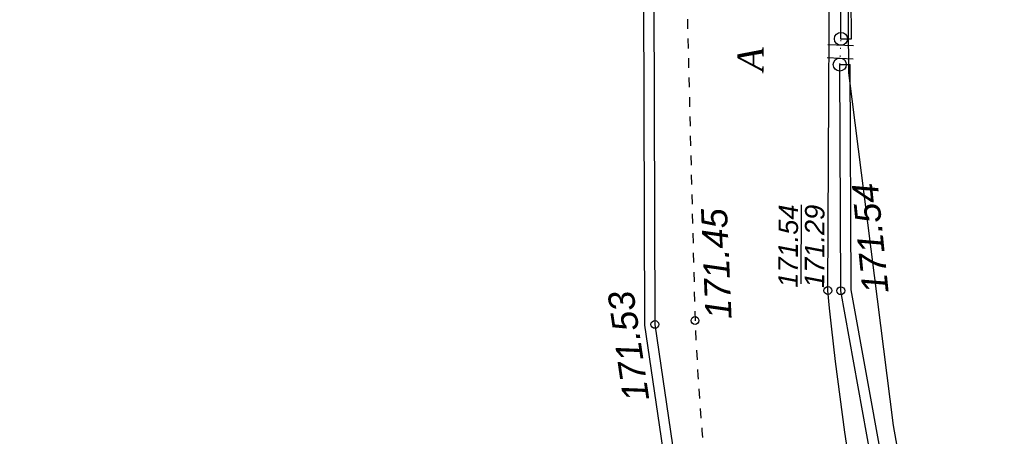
# Model space of a CAD drawing. Header units: metres. Extents: x 2193651 to 2201499, y 493187 to 494493.
# Tile 41 of 76: x 2199511 to 2199587, y 493685 to 493717. Entities that reach past the tile are written whole.
import ezdxf
from ezdxf.enums import TextEntityAlignment as Align

# ---------------------------------------------------------------- set-up
doc = ezdxf.new("R2010")
doc.units = ezdxf.units.M
doc.set_wipeout_variables(frame=1)
doc.linetypes.add('1.5_1.5', pattern=[1.5, 0.75, -0.75])
doc.linetypes.add('366', pattern=[0.55, 0.05, -0.5])
doc.layers.add('contur_line', color=7, linetype='Continuous', lineweight=20)
for name, color, linetype in [('contur_line_fence', 7, 'Continuous'), ('contur_line_road', 7, 'Continuous'), ('Labels', 7, 'Continuous'), ('p', 7, 'Continuous'), ('relief_point', 7, 'Continuous'), ('support', 7, 'Continuous'), ('Z_text_centerline_road_unviz', 7, 'Continuous'), ('z_text_relief_point', 7, 'Continuous'), ('z_text_vegetation_text', 7, 'Continuous')]:
    doc.layers.add(name, color=color, linetype=linetype)
doc.styles.add('Bm-431', font='timesi.ttf')
doc.styles.add('D-131', font='ariali.ttf')

# ---------------------------------------------------------------- blocks, each defined once
blk = doc.blocks.new('330')
h = blk.add_hatch(color=0)
edge = h.paths.add_edge_path()
edge.add_arc((0, 0), 0.15, 0, 360.0003)
at = {"color": 0}
blk.add_circle((0, 0), 0.15, dxfattribs=at)
blk = doc.blocks.new('475(c_1)')
h = blk.add_hatch(color=0)
edge = h.paths.add_edge_path()
edge.add_arc((0, 0), 0.25, 0, 360.0003)
at = {"color": 0}
blk.add_lwpolyline([(-0.25, -0.5), (-0.25, 0.5)], dxfattribs=at)
blk.add_circle((0, 0), 0.25, dxfattribs=at)
blk = doc.blocks.new('ж9итдщд')
at = {"color": 251, "lineweight": 25, "true_color": 0x5d5d5d}
blk.add_line((2196570.955, 493697.126), (2196570.985, 493703.215), dxfattribs=at)
at = {"layer": 'contur_line', "color": 251, "linetype": '366', "true_color": 0x5d5d5d, "flags": 128}
blk.add_lwpolyline([(2196573.938, 493714.022), (2196574.032, 493716.004)], dxfattribs=at)
at = {"layer": 'contur_line_fence', "color": 251, "true_color": 0x5d5d5d}
for p, q in [((2196574.032, 493716.004), (2196573.958, 493729.046)), ((2196574.832, 493716.008), (2196574.759, 493728.906)), ((2196558.834, 493721.888), (2196558.91, 493693.942)), ((2196559.634, 493721.888), (2196559.71, 493694.002)), ((2196486.229, 493680.648), (2196514.046, 493720.024)), ((2196486.882, 493680.187), (2196514.694, 493719.554)), ((2196574.032, 493716.004), (2196574.432, 493716.006)), ((2196574.432, 493716.006), (2196574.832, 493716.008)), ((2196573.938, 493714.022), (2196574.338, 493714.024)), ((2196574.018, 493696.596), (2196573.938, 493714.022)), ((2196574.338, 493714.024), (2196574.738, 493714.025)), ((2196574.818, 493696.669), (2196574.738, 493714.025)), ((2196581.844, 493653.336), (2196574.018, 493696.596)), ((2196582.564, 493653.852), (2196574.818, 493696.669)), ((2196558.91, 493693.942), (2196563.957, 493659.486)), ((2196559.71, 493694.002), (2196564.636, 493660.372))]:
    blk.add_line(p, q, dxfattribs=at)
at = {"layer": 'contur_line_road', "color": 251, "true_color": 0x5d5d5d, "flags": 128}
blk.add_lwpolyline([(2196581.844, 493653.336), (2196581.082, 493653.446, -0.042998), (2196573.022, 493696.612), (2196573.19, 493731.762), (2196574.984, 493731.854)], format="xyb", dxfattribs=at)
at = {"layer": 'contur_line_road', "color": 251, "linetype": '1.5_1.5', "true_color": 0x5d5d5d, "flags": 128}
blk.add_lwpolyline([(2196562.094, 493722.016), (2196562.8, 493694.302, 0.040329), (2196566.96, 493660.608)], format="xyb", dxfattribs=at)
at = {"layer": 'p', "color": 251, "linetype": 'Continuous', "true_color": 0x5d5d5d}
for points in [[(2196596.152, 493646.386), (2196586.552, 493649.946), (2196583.112, 493657.926), (2196578.072, 493686.206), (2196574.632, 493713.386), (2196574.532, 493728.326), (2196576.232, 493734.066), (2196576.012, 493746.206), (2196574.812, 493765.346), (2196577.472, 493765.166), (2196577.472, 493761.166), (2196578.312, 493756.106), (2196583.052, 493747.146), (2196591.752, 493730.686), (2196597.912, 493719.006), (2196629.412, 493660.506), (2196602.512, 493647.406)], [(2196471.752, 493660.566), (2196491.792, 493688.366), (2196513.812, 493719.706), (2196532.652, 493744.926), (2196534.692, 493748.246), (2196541.012, 493756.246), (2196545.792, 493758.326), (2196550.792, 493757.726), (2196553.112, 493754.386), (2196553.932, 493722.046), (2196553.172, 493688.386), (2196549.592, 493649.606), (2196529.372, 493630.386), (2196530.772, 493627.066), (2196528.972, 493625.806)]]:
    blk.add_lwpolyline(points, close=True, dxfattribs=at)
at = {"layer": 'relief_point', "color": 251, "true_color": 0x5d5d5d, "xscale": 2, "yscale": 2, "zscale": 2}
for p in [(2196573.022, 493696.612, 342.572), (2196574.018, 493696.596, 343.072), (2196559.71, 493694.002, 343.062), (2196562.8, 493694.302, 342.904)]:
    blk.add_blockref('330', p, dxfattribs=at)
at = {"layer": 'support', "color": 251, "true_color": 0x5d5d5d, "xscale": 2, "yscale": 2, "zscale": 2}
for p, rotation in [((2196574.032, 493716.004), 87.28467679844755), ((2196573.938, 493714.022), 267.2846767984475)]:
    blk.add_blockref('475(c_1)', p, dxfattribs=dict(at, rotation=rotation))
at = {"layer": 'Labels', "color": 251, "true_color": 0x5d5d5d}
blk.add_text('50:12:0080103:442', height=2, dxfattribs=at).set_placement((2196512.842, 493692.066), align=Align.MIDDLE_CENTER)
at = {"layer": 'Z_text_centerline_road_unviz', "color": 251, "true_color": 0x5d5d5d, "style": 'Bm-431'}
blk.add_text('А', height=2, rotation=89.89216, dxfattribs=at).set_placement((2196568.069, 493713.498))
at = {"layer": 'z_text_relief_point', "color": 251, "true_color": 0x5d5d5d, "style": 'D-131'}
for s, height, rotation, p in [(' 171.54', 2, 95.678, (2196577.777, 493695.71)), (' 171.45', 2, 92.41953, (2196565.648, 493693.665)), ('171.54', 1.5, 89.72616, (2196570.704, 493696.827)), ('171.29', 1.5, 89.72616, (2196572.736, 493696.808)), (' 171.53', 2, 98.33255, (2196559.394, 493687.466))]:
    blk.add_text(s, height=height, rotation=rotation, dxfattribs=at).set_placement(p)
at = {"layer": 'z_text_vegetation_text', "color": 251, "true_color": 0x5d5d5d, "style": 'D-131'}
blk.add_text('частная территория', height=2, dxfattribs=at).set_placement((2196516.429, 493701.769))
at = {"color": 7, "lineweight": 0, "true_color": 0xffffff}
blk.add_wipeout([(2197379.001, 493517.103), (2197495.512, 493517.103), (2197495.512, 494487.366), (2196201.796, 494487.366), (2196201.796, 493187.366), (2197495.512, 493187.366), (2197495.512, 493517.103), (2196554.68, 493517.103), (2196554.68, 493858.249), (2197070.734, 494090.366), (2197224.867, 494090.366), (2197276.818, 493979.65), (2197379.001, 493803.734)], dxfattribs=at)

msp = doc.modelspace()

# ---------------------------------------------------------------- block references
at = {"color": 1, "lineweight": 100}
msp.add_blockref('ж9итдщд', (3000, 0), dxfattribs=at)

doc.saveas('drawing.dxf')
